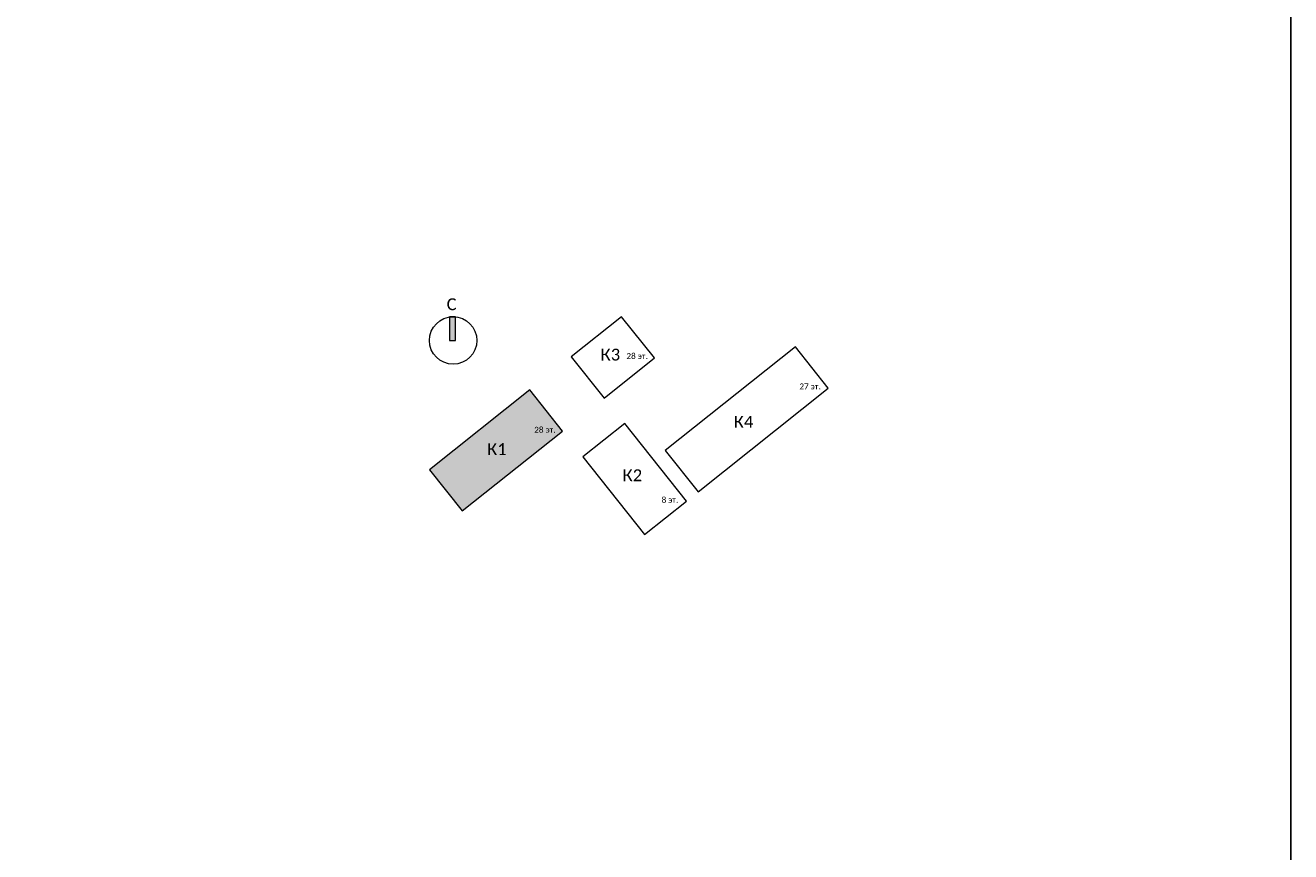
# Model space of a CAD drawing. Header units: millimetres. Extents: x -277772 to 277599, y -59564 to 282085.
# Tile 12 of 190: x -214435 to -193078, y -19993 to -6048. Entities that reach past the tile are written whole.
import ezdxf

# ---------------------------------------------------------------- set-up
doc = ezdxf.new("R2010")
doc.units = ezdxf.units.MM
doc.layers.add('EI_HATCH_GALV', color=7, linetype='Continuous')
doc.layers.add('UNPLOTTED', color=2, linetype='Continuous', plot=False)
doc.layers.add('КИП_трасса', color=3, linetype='Continuous', lineweight=60)
doc.layers.add('Типовые аннотации', color=7, linetype='Continuous', lineweight=18)
doc.styles.add('Calibri Light', font='calibril.ttf', dxfattribs={"height": 2})
doc.styles.add('Calibri Light_1', font='calibril.ttf', dxfattribs={"height": 1})
doc.linetypes.add('в трубе открыто', pattern='A,10,[133,ltypeshp.shx,S=0.75,R=0,X=-5,Y=2.5],-2.5,[130,ltypeshp.shx,S=2.5,R=-45,X=0,Y=0],-2.5', length=15)

# ---------------------------------------------------------------- blocks, each defined once
blk = doc.blocks.new('*U4')
at = {"color": 0}
blk.add_lwpolyline([(0, 410), (0, 0), (-569, 0), (-569, 410)], close=True, dxfattribs=at)
blk = doc.blocks.new('Bag_K01')
at = {"layer": 'EI_HATCH_GALV', "ltscale": 100}
h = blk.add_hatch(dxfattribs=at)
h.set_pattern_fill('ANGLE', color=256)
h.set_pattern_definition([(0, (219205.2806, 21694.9894), (0, 6.985), [5.08, -1.905]), (90, (219205.2806, 21694.9894), (-6.985, 4e-16), [5.08, -1.905])])
h.paths.add_polyline_path([(-554, 696), (0, 0), (1694, 1349), (1139, 2045)])
h.paths.add_polyline_path([(1501, 1253), (1589, 1253), (1589, 1495), (1501, 1495)], flags=24)
h.paths.add_polyline_path([(1375, 1253), (1556, 1253), (1556, 1495), (1375, 1495)], flags=24)
h.paths.add_polyline_path([(1179, 1253), (1389, 1253), (1389, 1495), (1179, 1495)], flags=24)
h.paths.add_polyline_path([(512, 809), (772, 809), (772, 1294), (512, 1294)], flags=24)
h.paths.add_polyline_path([(340, 809), (608, 809), (608, 1294), (340, 1294)], flags=24)
at = {"layer": 'Типовые аннотации', "lineweight": 9}
blk.add_hatch(color=256, dxfattribs=at).paths.add_polyline_path([(-114, 2878), (-214, 2878), (-214, 3278), (-114, 3278)])
at = {"layer": 'Типовые аннотации'}
for p, q in [((-114, 3278), (-214, 3278)), ((-214, 3278), (-214, 2878)), ((-114, 2878), (-114, 3278)), ((-214, 2878), (-114, 2878)), ((1139, 2045), (-554, 696)), ((1694, 1349), (1139, 2045)), ((0, 0), (1694, 1349)), ((-554, 696), (0, 0))]:
    blk.add_line(p, q, dxfattribs=at)
at = {"layer": 'Типовые аннотации', "lineweight": 9}
for p, q in [((2688, 3278), (1840, 2602)), ((3243, 2582), (2688, 3278)), ((1840, 2602), (2394, 1906)), ((2394, 1906), (3243, 2582)), ((5623, 2771), (3425, 1020)), ((6178, 2074), (5623, 2771)), ((1139, 2045), (-554, 696)), ((1694, 1349), (1139, 2045)), ((3979, 324), (6178, 2074)), ((0, 0), (1694, 1349)), ((2742, 1477), (2034, 913)), ((3784, 168), (2742, 1477)), ((2034, 913), (3076, -395)), ((3425, 1020), (3979, 324)), ((-554, 696), (0, 0)), ((3076, -395), (3784, 168))]:
    blk.add_line(p, q, dxfattribs=at)
at = {"layer": 'Типовые аннотации'}
blk.add_circle((-154, 2878), 400, dxfattribs=at)
at = {"layer": 'Типовые аннотации', "lineweight": 9, "attachment_point": 1}
for s, insert, char_height, width, style in [('\\fCalibri Light|b0|i0|c204|p34|;C', (-263, 3589), 200, 208.44, 'Calibri Light'), ('\\fCalibri Light|b0|i0|c204|p34|;К', (2335, 2739), 200, 208.44, 'Calibri Light'), ('\\fCalibri Light|b0|i0|c204|p34|;3', (2507, 2739), 200, 192.41, 'Calibri Light'), ('28 ', (2770, 2665), 100, 232.49, 'Calibri Light_1'), ('эт', (2962, 2665), 100, 160.34, 'Calibri Light_1'), ('\\fCalibri Light|b0|i0|c204|p34|;.', (3094, 2665), 100, 48.1, 'Calibri Light_1'), ('27 ', (5689, 2152), 100, 232.49, 'Calibri Light_1'), ('эт', (5880, 2152), 100, 160.34, 'Calibri Light_1'), ('\\fCalibri Light|b0|i0|c204|p34|;.', (6013, 2152), 100, 48.1, 'Calibri Light_1'), ('\\fCalibri Light|b0|i0|c204|p34|;К', (4582, 1605), 200, 208.44, 'Calibri Light'), ('\\fCalibri Light|b0|i0|c204|p34|;4', (4754, 1605), 200, 192.41, 'Calibri Light'), ('28 ', (1214, 1420), 100, 232.49, 'Calibri Light_1'), ('28 ', (1214, 1420), 100, 232.49, 'Calibri Light_1'), ('эт', (1406, 1420), 100, 160.34, 'Calibri Light_1'), ('эт', (1406, 1420), 100, 160.34, 'Calibri Light_1'), ('\\fCalibri Light|b0|i0|c204|p34|;.', (1538, 1420), 100, 48.1, 'Calibri Light_1'), ('\\fCalibri Light|b0|i0|c204|p34|;.', (1538, 1420), 100, 48.1, 'Calibri Light_1'), ('\\fCalibri Light|b0|i0|c204|p34|;К', (419, 1144), 200, 208.44, 'Calibri Light'), ('\\fCalibri Light|b0|i0|c204|p34|;К', (419, 1144), 200, 208.44, 'Calibri Light'), ('\\fCalibri Light|b0|i0|c204|p34|;1', (591, 1144), 200, 192.41, 'Calibri Light'), ('\\fCalibri Light|b0|i0|c204|p34|;1', (591, 1144), 200, 192.41, 'Calibri Light'), ('\\fCalibri Light|b0|i0|c204|p34|;К', (2706, 703), 200, 208.44, 'Calibri Light'), ('\\fCalibri Light|b0|i0|c204|p34|;2', (2878, 703), 200, 192.41, 'Calibri Light'), ('8 ', (3364, 238), 100, 136.29, 'Calibri Light_1'), ('эт', (3476, 238), 100, 160.34, 'Calibri Light_1'), ('\\fCalibri Light|b0|i0|c204|p34|;.', (3608, 238), 100, 48.1, 'Calibri Light_1')]:
    blk.add_mtext(s, dxfattribs=dict(at, insert=insert, char_height=char_height, width=width, style=style))

msp = doc.modelspace()

# ---------------------------------------------------------------- linework, layer by layer
at = {"layer": 'UNPLOTTED', "color": 1, "ltscale": 100}
msp.add_xline((-193078, -23502), (0, 1), dxfattribs=at)

# ---------------------------------------------------------------- block references
at = {"layer": 'UNPLOTTED', "xscale": 100, "yscale": 100, "zscale": 100}
msp.add_blockref('*U4', (-193078, -35802), dxfattribs=at)
at = {"layer": 'КИП_трасса', "linetype": 'в трубе открыто'}
msp.add_blockref('Bag_K01', (-207060, -14244), dxfattribs=at)

doc.saveas('drawing.dxf')
